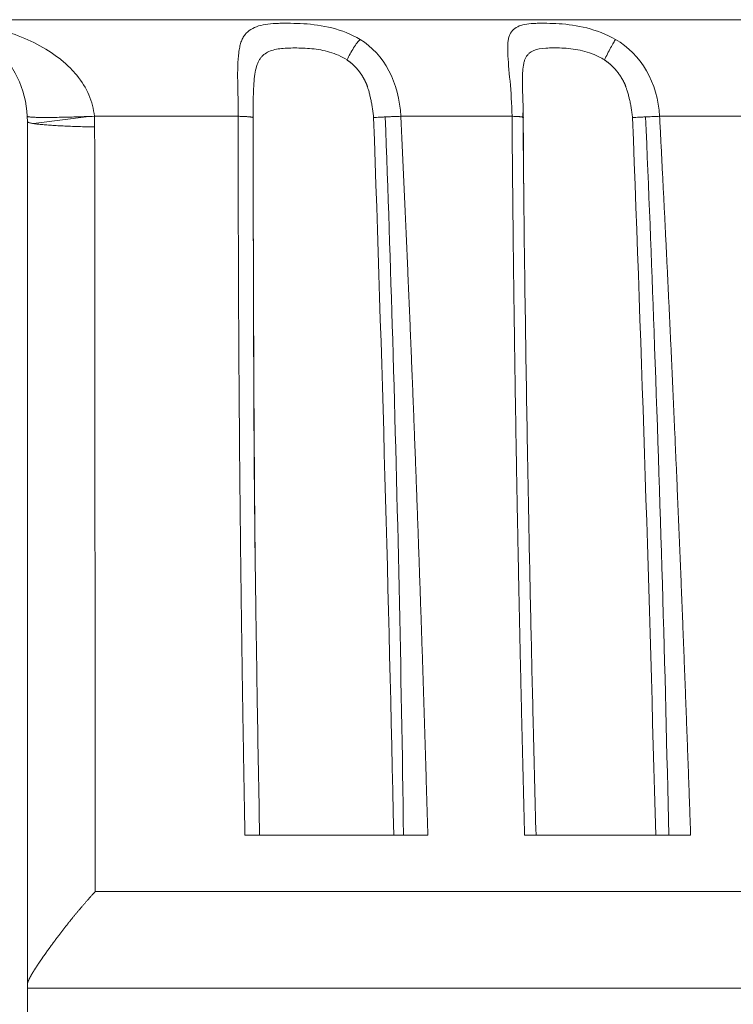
# Model space of a CAD drawing. Header units: millimetres. Extents: x 35469 to 44263, y -24881 to -16268.
# Tile 140 of 231: x 42932 to 42946, y -23827 to -23808. Entities that reach past the tile are written whole.
import ezdxf

# ---------------------------------------------------------------- set-up
doc = ezdxf.new("R2010")
doc.units = ezdxf.units.MM
doc.header["$LTSCALE"] = 0.3175
doc.layers.add('1轮廓实线层', color=7, linetype='Continuous', lineweight=18)

msp = doc.modelspace()

# ---------------------------------------------------------------- linework, layer by layer
at = {"layer": '1轮廓实线层'}
for p, q in [((42931.897, -23809.734), (42931.897, -23831.734)), ((42933.103, -23809.634), (42932.019, -23809.772)), ((42939.757, -23823.734), (42936.167, -23823.734)), ((42944.915, -23823.734), (42941.656, -23823.734)), ((42949.549, -23824.839), (42933.229, -23824.839)), ((42969.897, -23826.734), (42931.897, -23826.734))]:
    msp.add_line(p, q, dxfattribs=at)
msp.add_arc((42929.897, -23809.734), 2, 0, 90, dxfattribs=at)
for points, weights in [([(42957.003, -23807.734), (42957.007, -23807.734), (42944.752, -23807.734), (42929.897, -23807.734)], [0.512411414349, 0.528582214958, 0.652996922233, 0.885655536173]), ([(42933.211, -23809.629), (42932.395, -23809.661), (42931.896, -23809.661), (42931.894, -23809.629)], [0.999999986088, 0.879491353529, 0.879491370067, 1.0000000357]), ([(42931.897, -23809.734), (42931.897, -23809.783), (42932.397, -23809.822), (42933.217, -23809.839)], [1.00000048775, 0.879037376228, 0.879037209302, 0.999999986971]), ([(42936.33, -23809.656), (42936.326, -23809.644), (42936.217, -23809.634), (42936.036, -23809.629)], [0.999993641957, 0.8963839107, 0.896377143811, 0.999973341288]), ([(42941.629, -23809.656), (42941.657, -23809.644), (42941.575, -23809.634), (42941.409, -23809.629)], [0.999993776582, 0.896383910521, 0.896377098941, 0.999973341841])]:
    msp.add_rational_spline(points, weights, degree=3, dxfattribs=at)
for points, knots in [([(42933.211, -23809.629), (42933.199, -23809.487), (42933.125, -23809.205), (42932.925, -23808.881), (42932.709, -23808.649), (42932.585, -23808.542), (42932.387, -23808.389), (42932.241, -23808.296), (42931.929, -23808.133), (42931.596, -23807.991), (42931.234, -23807.892), (42930.677, -23807.773), (42930.286, -23807.734), (42929.897, -23807.734)], [0, 0, 0, 0, 0.125, 0.25, 0.3125, 0.375, 0.375, 0.5, 0.5, 0.625, 0.75, 0.75, 1, 1, 1, 1]), ([(42938.427, -23808.121), (42938.251, -23808.015), (42938.063, -23807.944), (42937.687, -23807.849), (42937.498, -23807.825), (42937.231, -23807.808), (42937.145, -23807.806), (42937.021, -23807.804), (42936.981, -23807.804), (42936.902, -23807.805), (42936.864, -23807.805), (42936.752, -23807.809), (42936.682, -23807.813), (42936.551, -23807.829), (42936.429, -23807.853), (42936.329, -23807.896), (42936.239, -23807.951), (42936.201, -23807.986), (42936.152, -23808.048), (42936.137, -23808.071), (42936.111, -23808.121), (42936.099, -23808.148), (42936.079, -23808.208), (42936.071, -23808.24), (42936.056, -23808.309), (42936.05, -23808.346), (42936.025, -23808.54), (42936.022, -23808.73), (42936.027, -23809.153), (42936.035, -23809.386), (42936.036, -23809.629)], [0, 0, 0, 0, 0.125, 0.125, 0.25, 0.25, 0.3125, 0.3125, 0.34375, 0.34375, 0.375, 0.375, 0.4375, 0.4375, 0.5, 0.5625, 0.5625, 0.625, 0.625, 0.65625, 0.65625, 0.6875, 0.6875, 0.71875, 0.71875, 0.75, 0.75, 0.875, 0.875, 1, 1, 1, 1]), ([(42943.44, -23808.121), (42943.256, -23808.015), (42943.064, -23807.944), (42942.686, -23807.849), (42942.502, -23807.825), (42942.247, -23807.808), (42942.166, -23807.806), (42942.052, -23807.804), (42942.015, -23807.804), (42941.945, -23807.805), (42941.911, -23807.805), (42941.813, -23807.809), (42941.752, -23807.813), (42941.643, -23807.829), (42941.545, -23807.853), (42941.471, -23807.896), (42941.409, -23807.951), (42941.384, -23807.986), (42941.357, -23808.048), (42941.349, -23808.071), (42941.337, -23808.121), (42941.333, -23808.148), (42941.327, -23808.208), (42941.326, -23808.24), (42941.325, -23808.309), (42941.325, -23808.346), (42941.332, -23808.54), (42941.351, -23808.73), (42941.388, -23809.153), (42941.406, -23809.386), (42941.409, -23809.629)], [0, 0, 0, 0, 0.125, 0.125, 0.25, 0.25, 0.3125, 0.3125, 0.34375, 0.34375, 0.375, 0.375, 0.4375, 0.4375, 0.5, 0.5625, 0.5625, 0.625, 0.625, 0.65625, 0.65625, 0.6875, 0.6875, 0.71875, 0.71875, 0.75, 0.75, 0.875, 0.875, 1, 1, 1, 1]), ([(42938.17, -23808.524), (42938.189, -23808.486), (42938.23, -23808.404), (42938.301, -23808.284), (42938.37, -23808.184), (42938.41, -23808.138), (42938.427, -23808.121)], [0, 0, 0, 0, 0.241439, 0.497727, 0.754014, 1, 1, 1, 1]), ([(42943.223, -23808.524), (42943.242, -23808.485), (42943.283, -23808.402), (42943.346, -23808.282), (42943.402, -23808.183), (42943.429, -23808.138), (42943.44, -23808.121)], [0, 0, 0, 0, 0.247694, 0.501896, 0.756099, 1, 1, 1, 1]), ([(42936.33, -23809.656), (42936.33, -23809.494), (42936.329, -23809.338), (42936.336, -23809.05), (42936.344, -23808.919), (42936.37, -23808.749), (42936.381, -23808.697), (42936.402, -23808.627), (42936.409, -23808.605), (42936.427, -23808.564), (42936.436, -23808.545), (42936.457, -23808.509), (42936.468, -23808.493), (42936.492, -23808.463), (42936.505, -23808.449), (42936.547, -23808.411), (42936.578, -23808.389), (42936.68, -23808.336), (42936.761, -23808.316), (42936.895, -23808.298), (42936.942, -23808.294), (42937.041, -23808.29), (42937.092, -23808.289), (42937.197, -23808.289), (42937.252, -23808.29), (42937.364, -23808.294), (42937.421, -23808.298), (42937.595, -23808.315), (42937.713, -23808.335), (42937.829, -23808.37)], [0, 0, 0, 0, 0.125, 0.125, 0.25, 0.25, 0.3125, 0.3125, 0.34375, 0.34375, 0.375, 0.375, 0.40625, 0.40625, 0.4375, 0.4375, 0.5, 0.5, 0.625, 0.625, 0.6875, 0.6875, 0.75, 0.75, 0.8125, 0.8125, 0.875, 0.875, 1, 1, 1, 1]), ([(42941.616, -23808.792), (42941.617, -23808.777), (42941.618, -23808.762), (42941.622, -23808.69), (42941.629, -23808.638), (42941.644, -23808.57), (42941.649, -23808.549), (42941.663, -23808.51), (42941.671, -23808.492), (42941.689, -23808.459), (42941.699, -23808.445), (42941.721, -23808.417), (42941.733, -23808.405), (42941.772, -23808.371), (42941.801, -23808.353), (42941.901, -23808.311), (42941.982, -23808.298), (42942.121, -23808.289), (42942.17, -23808.288), (42942.273, -23808.287), (42942.328, -23808.288), (42942.612, -23808.3), (42942.873, -23808.337), (42943.114, -23808.462)], [0, 0, 0, 0, 0.020208, 0.020208, 0.101857, 0.101857, 0.142682, 0.142682, 0.183507, 0.183507, 0.224331, 0.224331, 0.265156, 0.265156, 0.346805, 0.346805, 0.510104, 0.510104, 0.591753, 0.591753, 0.673403, 0.673403, 1, 1, 1, 1]), ([(42938.17, -23808.524), (42938.174, -23808.527), (42938.183, -23808.532), (42938.195, -23808.541), (42938.207, -23808.549), (42938.218, -23808.558), (42938.23, -23808.566), (42938.241, -23808.575), (42938.252, -23808.584), (42938.263, -23808.593), (42938.273, -23808.602), (42938.283, -23808.612), (42938.294, -23808.621), (42938.304, -23808.63), (42938.313, -23808.64), (42938.323, -23808.65), (42938.332, -23808.659), (42938.342, -23808.669), (42938.351, -23808.679), (42938.359, -23808.689), (42938.368, -23808.699), (42938.377, -23808.709), (42938.385, -23808.719), (42938.393, -23808.729), (42938.401, -23808.739), (42938.409, -23808.749), (42938.416, -23808.759), (42938.424, -23808.769), (42938.431, -23808.78), (42938.438, -23808.79), (42938.445, -23808.8), (42938.452, -23808.81), (42938.459, -23808.82), (42938.465, -23808.831), (42938.471, -23808.841), (42938.478, -23808.851), (42938.484, -23808.861), (42938.489, -23808.871), (42938.495, -23808.881), (42938.501, -23808.891), (42938.506, -23808.901), (42938.512, -23808.911), (42938.517, -23808.921), (42938.522, -23808.931), (42938.527, -23808.941), (42938.532, -23808.951), (42938.536, -23808.961), (42938.541, -23808.97), (42938.545, -23808.978), (42938.549, -23808.988), (42938.554, -23809.001), (42938.56, -23809.017), (42938.567, -23809.036), (42938.574, -23809.058), (42938.582, -23809.084), (42938.592, -23809.115), (42938.602, -23809.151), (42938.612, -23809.19), (42938.621, -23809.228), (42938.63, -23809.264), (42938.638, -23809.302), (42938.647, -23809.343), (42938.655, -23809.386), (42938.663, -23809.43), (42938.67, -23809.474), (42938.676, -23809.519), (42938.682, -23809.564), (42938.687, -23809.609), (42938.69, -23809.64), (42938.692, -23809.655)], [0, 0, 0, 0, 0.011419, 0.022775, 0.034066, 0.045296, 0.056464, 0.067571, 0.078618, 0.089605, 0.100533, 0.111401, 0.122209, 0.132959, 0.143649, 0.154279, 0.16485, 0.17536, 0.185809, 0.196198, 0.206525, 0.21679, 0.226993, 0.237132, 0.247207, 0.257218, 0.267163, 0.277043, 0.286856, 0.296601, 0.306278, 0.315885, 0.325423, 0.33489, 0.344285, 0.353608, 0.362858, 0.372034, 0.381135, 0.39016, 0.399108, 0.40798, 0.416773, 0.425487, 0.434121, 0.442675, 0.451148, 0.459538, 0.465447, 0.473762, 0.484496, 0.497664, 0.513281, 0.531366, 0.551938, 0.57502, 0.607337, 0.63847, 0.66841, 0.697152, 0.724692, 0.758375, 0.792226, 0.826265, 0.860511, 0.894987, 0.929712, 0.964709, 1, 1, 1, 1]), ([(42943.223, -23808.524), (42943.227, -23808.527), (42943.235, -23808.532), (42943.248, -23808.541), (42943.26, -23808.549), (42943.272, -23808.558), (42943.283, -23808.566), (42943.295, -23808.575), (42943.306, -23808.584), (42943.317, -23808.593), (42943.328, -23808.602), (42943.339, -23808.612), (42943.35, -23808.621), (42943.36, -23808.63), (42943.37, -23808.64), (42943.38, -23808.65), (42943.39, -23808.659), (42943.4, -23808.669), (42943.409, -23808.679), (42943.418, -23808.689), (42943.427, -23808.699), (42943.436, -23808.709), (42943.445, -23808.719), (42943.453, -23808.729), (42943.462, -23808.739), (42943.47, -23808.749), (42943.478, -23808.759), (42943.486, -23808.769), (42943.493, -23808.78), (42943.501, -23808.79), (42943.508, -23808.8), (42943.515, -23808.81), (42943.522, -23808.82), (42943.529, -23808.831), (42943.536, -23808.841), (42943.543, -23808.851), (42943.549, -23808.861), (42943.555, -23808.871), (42943.561, -23808.881), (42943.567, -23808.891), (42943.573, -23808.901), (42943.579, -23808.911), (42943.585, -23808.921), (42943.59, -23808.931), (42943.595, -23808.941), (42943.6, -23808.951), (42943.605, -23808.961), (42943.61, -23808.97), (42943.614, -23808.978), (42943.619, -23808.988), (42943.624, -23809.001), (42943.63, -23809.017), (42943.638, -23809.036), (42943.646, -23809.058), (42943.655, -23809.084), (42943.665, -23809.115), (42943.676, -23809.151), (42943.687, -23809.19), (42943.697, -23809.228), (42943.706, -23809.264), (42943.715, -23809.302), (42943.725, -23809.343), (42943.734, -23809.386), (42943.742, -23809.43), (42943.75, -23809.474), (42943.757, -23809.519), (42943.763, -23809.564), (42943.769, -23809.609), (42943.772, -23809.64), (42943.774, -23809.655)], [0, 0, 0, 0, 0.01142, 0.022776, 0.034068, 0.045298, 0.056466, 0.067574, 0.078621, 0.089609, 0.100536, 0.111405, 0.122214, 0.132964, 0.143654, 0.154284, 0.164855, 0.175365, 0.185815, 0.196204, 0.206531, 0.216796, 0.226999, 0.237138, 0.247214, 0.257224, 0.26717, 0.277049, 0.286862, 0.296607, 0.306283, 0.315891, 0.325429, 0.334895, 0.34429, 0.353613, 0.362863, 0.372038, 0.381139, 0.390163, 0.399112, 0.407983, 0.416775, 0.425489, 0.434123, 0.442676, 0.451148, 0.459538, 0.465447, 0.473762, 0.484496, 0.497663, 0.51328, 0.531365, 0.551937, 0.575019, 0.607336, 0.638468, 0.668409, 0.697151, 0.72469, 0.758373, 0.792225, 0.826264, 0.860511, 0.894986, 0.929711, 0.964708, 1, 1, 1, 1]), ([(42941.629, -23809.656), (42941.628, -23809.48), (42941.622, -23809.311), (42941.613, -23809.022), (42941.611, -23808.899), (42941.616, -23808.792)], [0, 0, 0, 0, 0.532978, 0.532978, 1, 1, 1, 1]), ([(42941.88, -23823.734), (42941.861, -23823.013), (42941.827, -23821.687), (42941.786, -23819.903), (42941.756, -23818.503), (42941.728, -23817.103), (42941.696, -23815.293), (42941.656, -23812.689), (42941.633, -23810.691), (42941.623, -23809.561)], [0, 0, 0, 0, 0.152495, 0.280659, 0.377751, 0.44876, 0.577039, 0.760792, 1, 1, 1, 1]), ([(42936.167, -23823.734), (42936.164, -23823.592), (42936.159, -23823.309), (42936.151, -23822.884), (42936.144, -23822.461), (42936.137, -23822.039), (42936.13, -23821.619), (42936.123, -23821.2), (42936.117, -23820.782), (42936.111, -23820.366), (42936.105, -23819.951), (42936.099, -23819.537), (42936.094, -23819.125), (42936.088, -23818.714), (42936.083, -23818.304), (42936.079, -23817.895), (42936.074, -23817.488), (42936.07, -23817.083), (42936.066, -23816.678), (42936.062, -23816.275), (42936.059, -23815.874), (42936.056, -23815.474), (42936.053, -23815.075), (42936.05, -23814.677), (42936.047, -23814.281), (42936.045, -23813.886), (42936.043, -23813.492), (42936.041, -23813.1), (42936.04, -23812.709), (42936.038, -23812.319), (42936.037, -23811.931), (42936.036, -23811.544), (42936.036, -23811.159), (42936.035, -23810.774), (42936.035, -23810.392), (42936.035, -23810.01), (42936.036, -23809.756), (42936.036, -23809.629)], [0, 0, 0, 0, 0.030185, 0.060276, 0.090271, 0.120171, 0.149976, 0.179687, 0.209302, 0.238822, 0.268247, 0.297578, 0.326813, 0.355953, 0.384999, 0.413949, 0.442805, 0.471565, 0.500231, 0.528802, 0.557278, 0.585659, 0.613945, 0.642137, 0.670233, 0.698235, 0.726142, 0.753954, 0.781672, 0.809294, 0.836822, 0.864255, 0.891594, 0.918837, 0.945986, 0.97304, 1, 1, 1, 1]), ([(42939.226, -23809.629), (42939.187, -23809.631), (42939.144, -23809.632), (42939.075, -23809.635), (42939.051, -23809.636), (42939.003, -23809.638), (42938.979, -23809.639), (42938.931, -23809.641), (42938.907, -23809.642), (42938.86, -23809.645), (42938.837, -23809.646), (42938.769, -23809.65), (42938.728, -23809.653), (42938.692, -23809.655)], [0, 0, 0, 0, 0.25, 0.25, 0.375, 0.375, 0.5, 0.5, 0.625, 0.625, 0.75, 0.75, 1, 1, 1, 1]), ([(42938.921, -23809.642), (42938.975, -23811.097), (42939.023, -23812.553), (42939.163, -23817.25), (42939.235, -23820.492), (42939.279, -23823.734)], [0, 0, 0, 0, 0.309754, 0.309754, 1, 1, 1, 1]), ([(42939.226, -23809.629), (42939.232, -23809.756), (42939.244, -23810.01), (42939.262, -23810.392), (42939.279, -23810.774), (42939.297, -23811.159), (42939.314, -23811.544), (42939.332, -23811.931), (42939.349, -23812.319), (42939.365, -23812.709), (42939.382, -23813.1), (42939.399, -23813.492), (42939.415, -23813.886), (42939.431, -23814.281), (42939.447, -23814.677), (42939.463, -23815.074), (42939.479, -23815.473), (42939.494, -23815.874), (42939.51, -23816.275), (42939.525, -23816.678), (42939.54, -23817.083), (42939.555, -23817.488), (42939.569, -23817.895), (42939.584, -23818.304), (42939.598, -23818.713), (42939.612, -23819.125), (42939.626, -23819.537), (42939.64, -23819.951), (42939.654, -23820.366), (42939.667, -23820.782), (42939.681, -23821.2), (42939.694, -23821.619), (42939.707, -23822.039), (42939.719, -23822.461), (42939.732, -23822.884), (42939.744, -23823.309), (42939.753, -23823.592), (42939.757, -23823.734)], [0, 0, 0, 0, 0.026959, 0.054013, 0.081161, 0.108405, 0.135743, 0.163175, 0.190703, 0.218325, 0.246042, 0.273854, 0.301761, 0.329763, 0.357859, 0.386051, 0.414337, 0.442718, 0.471194, 0.499765, 0.52843, 0.557191, 0.586047, 0.614997, 0.644043, 0.673183, 0.702419, 0.731749, 0.761175, 0.790695, 0.820311, 0.850021, 0.879827, 0.909728, 0.939723, 0.969814, 1, 1, 1, 1]), ([(42941.656, -23823.734), (42941.652, -23823.592), (42941.645, -23823.309), (42941.634, -23822.884), (42941.624, -23822.461), (42941.613, -23822.039), (42941.603, -23821.619), (42941.593, -23821.2), (42941.584, -23820.782), (42941.574, -23820.366), (42941.565, -23819.951), (42941.556, -23819.537), (42941.547, -23819.125), (42941.539, -23818.714), (42941.531, -23818.304), (42941.523, -23817.895), (42941.515, -23817.488), (42941.507, -23817.083), (42941.5, -23816.678), (42941.493, -23816.275), (42941.486, -23815.874), (42941.48, -23815.474), (42941.473, -23815.075), (42941.467, -23814.677), (42941.461, -23814.281), (42941.456, -23813.886), (42941.45, -23813.492), (42941.445, -23813.1), (42941.44, -23812.709), (42941.435, -23812.319), (42941.431, -23811.931), (42941.427, -23811.544), (42941.423, -23811.159), (42941.419, -23810.774), (42941.415, -23810.392), (42941.412, -23810.01), (42941.41, -23809.756), (42941.409, -23809.629)], [0, 0, 0, 0, 0.030185, 0.060276, 0.090271, 0.120171, 0.149976, 0.179687, 0.209302, 0.238822, 0.268247, 0.297578, 0.326813, 0.355953, 0.384999, 0.413949, 0.442805, 0.471565, 0.500231, 0.528802, 0.557278, 0.585659, 0.613945, 0.642137, 0.670233, 0.698235, 0.726142, 0.753954, 0.781672, 0.809294, 0.836822, 0.864255, 0.891594, 0.918837, 0.945986, 0.97304, 1, 1, 1, 1]), ([(42944.305, -23809.629), (42944.271, -23809.631), (42944.231, -23809.632), (42944.165, -23809.635), (42944.142, -23809.636), (42944.096, -23809.638), (42944.072, -23809.639), (42944.024, -23809.641), (42944, -23809.642), (42943.952, -23809.645), (42943.928, -23809.646), (42943.858, -23809.65), (42943.814, -23809.653), (42943.774, -23809.655)], [0, 0, 0, 0, 0.25, 0.25, 0.375, 0.375, 0.5, 0.5, 0.625, 0.625, 0.75, 0.75, 1, 1, 1, 1]), ([(42944.031, -23809.641), (42944.091, -23811.045), (42944.146, -23812.45), (42944.317, -23817.148), (42944.415, -23820.441), (42944.486, -23823.734)], [0, 0, 0, 0, 0.298938, 0.298938, 1, 1, 1, 1]), ([(42944.305, -23809.629), (42944.312, -23809.756), (42944.325, -23810.01), (42944.345, -23810.392), (42944.364, -23810.774), (42944.384, -23811.159), (42944.403, -23811.544), (42944.422, -23811.931), (42944.441, -23812.319), (42944.46, -23812.709), (42944.479, -23813.1), (42944.497, -23813.492), (42944.516, -23813.886), (42944.534, -23814.281), (42944.552, -23814.677), (42944.57, -23815.074), (42944.588, -23815.473), (42944.606, -23815.874), (42944.623, -23816.275), (42944.641, -23816.678), (42944.658, -23817.083), (42944.675, -23817.488), (42944.692, -23817.895), (42944.709, -23818.304), (42944.726, -23818.713), (42944.742, -23819.125), (42944.759, -23819.537), (42944.775, -23819.951), (42944.791, -23820.366), (42944.807, -23820.782), (42944.823, -23821.2), (42944.839, -23821.619), (42944.854, -23822.039), (42944.87, -23822.461), (42944.885, -23822.884), (42944.9, -23823.309), (42944.91, -23823.592), (42944.915, -23823.734)], [0, 0, 0, 0, 0.026959, 0.054013, 0.081161, 0.108405, 0.135743, 0.163175, 0.190703, 0.218325, 0.246042, 0.273854, 0.301761, 0.329763, 0.357859, 0.386051, 0.414337, 0.442718, 0.471194, 0.499765, 0.52843, 0.557191, 0.586047, 0.614997, 0.644043, 0.673183, 0.702419, 0.731749, 0.761175, 0.790695, 0.820311, 0.850021, 0.879827, 0.909728, 0.939723, 0.969814, 1, 1, 1, 1]), ([(42933.217, -23809.839), (42933.218, -23811.495), (42933.221, -23814.818), (42933.225, -23819.818), (42933.228, -23823.162), (42933.229, -23824.839)], [0, 0, 0, 0, 0.331225, 0.664559, 1, 1, 1, 1]), ([(42936.455, -23823.734), (42936.439, -23822.874), (42936.411, -23821.321), (42936.38, -23819.273), (42936.357, -23817.561), (42936.343, -23815.771), (42936.335, -23813.454), (42936.33, -23811.658), (42936.329, -23810.635)], [0, 0, 0, 0, 0.196742, 0.355497, 0.468845, 0.588394, 0.765462, 1, 1, 1, 1]), ([(42933.229, -23824.839), (42933.223, -23824.846), (42933.209, -23824.861), (42933.189, -23824.882), (42933.17, -23824.904), (42933.15, -23824.926), (42933.131, -23824.947), (42933.112, -23824.969), (42933.093, -23824.99), (42933.074, -23825.012), (42933.055, -23825.033), (42933.037, -23825.054), (42933.019, -23825.075), (42933.001, -23825.096), (42932.983, -23825.116), (42932.965, -23825.137), (42932.948, -23825.158), (42932.93, -23825.178), (42932.913, -23825.199), (42932.896, -23825.219), (42932.879, -23825.239), (42932.863, -23825.259), (42932.846, -23825.279), (42932.83, -23825.298), (42932.814, -23825.318), (42932.798, -23825.338), (42932.782, -23825.357), (42932.766, -23825.376), (42932.751, -23825.395), (42932.736, -23825.414), (42932.72, -23825.433), (42932.706, -23825.452), (42932.691, -23825.471), (42932.676, -23825.489), (42932.662, -23825.507), (42932.647, -23825.526), (42932.633, -23825.544), (42932.619, -23825.562), (42932.605, -23825.579), (42932.592, -23825.597), (42932.578, -23825.614), (42932.565, -23825.632), (42932.551, -23825.649), (42932.538, -23825.666), (42932.525, -23825.683), (42932.513, -23825.7), (42932.5, -23825.716), (42932.488, -23825.733), (42932.475, -23825.749), (42932.463, -23825.766), (42932.451, -23825.782), (42932.439, -23825.797), (42932.427, -23825.813), (42932.416, -23825.829), (42932.404, -23825.844), (42932.393, -23825.86), (42932.382, -23825.875), (42932.371, -23825.89), (42932.36, -23825.905), (42932.349, -23825.919), (42932.339, -23825.934), (42932.328, -23825.948), (42932.318, -23825.963), (42932.308, -23825.977), (42932.298, -23825.991), (42932.288, -23826.004), (42932.278, -23826.018), (42932.268, -23826.032), (42932.259, -23826.045), (42932.25, -23826.058), (42932.24, -23826.071), (42932.231, -23826.084), (42932.222, -23826.097), (42932.213, -23826.109), (42932.205, -23826.122), (42932.196, -23826.134), (42932.188, -23826.146), (42932.179, -23826.158), (42932.171, -23826.17), (42932.163, -23826.182), (42932.155, -23826.193), (42932.147, -23826.205), (42932.14, -23826.216), (42932.132, -23826.227), (42932.125, -23826.238), (42932.118, -23826.249), (42932.11, -23826.26), (42932.103, -23826.27), (42932.096, -23826.281), (42932.09, -23826.291), (42932.083, -23826.301), (42932.076, -23826.311), (42932.07, -23826.321), (42932.064, -23826.33), (42932.058, -23826.34), (42932.052, -23826.349), (42932.046, -23826.358), (42932.04, -23826.368), (42932.034, -23826.377), (42932.029, -23826.385), (42932.023, -23826.394), (42932.018, -23826.403), (42932.013, -23826.411), (42932.007, -23826.419), (42932.002, -23826.428), (42931.998, -23826.436), (42931.993, -23826.443), (42931.988, -23826.451), (42931.984, -23826.459), (42931.979, -23826.466), (42931.975, -23826.474), (42931.971, -23826.481), (42931.967, -23826.488), (42931.963, -23826.495), (42931.959, -23826.502), (42931.955, -23826.509), (42931.952, -23826.515), (42931.948, -23826.522), (42931.945, -23826.528), (42931.942, -23826.534), (42931.939, -23826.541), (42931.936, -23826.547), (42931.933, -23826.553), (42931.93, -23826.558), (42931.927, -23826.564), (42931.925, -23826.57), (42931.922, -23826.575), (42931.92, -23826.58), (42931.918, -23826.585), (42931.916, -23826.591), (42931.914, -23826.596), (42931.912, -23826.6), (42931.91, -23826.605), (42931.908, -23826.61), (42931.907, -23826.614), (42931.905, -23826.619), (42931.904, -23826.623), (42931.903, -23826.628), (42931.902, -23826.632), (42931.901, -23826.636), (42931.9, -23826.64), (42931.899, -23826.644), (42931.898, -23826.647), (42931.898, -23826.651), (42931.897, -23826.655), (42931.897, -23826.658), (42931.897, -23826.661), (42931.897, -23826.664), (42931.897, -23826.665)], [0, 0, 0, 0, 0.009796, 0.019549, 0.02926, 0.038929, 0.048555, 0.058139, 0.06768, 0.07718, 0.086636, 0.096051, 0.105424, 0.114754, 0.124043, 0.133289, 0.142493, 0.151656, 0.160776, 0.169855, 0.178892, 0.187887, 0.19684, 0.205751, 0.214621, 0.223449, 0.232235, 0.24098, 0.249683, 0.258345, 0.266965, 0.275543, 0.28408, 0.292576, 0.30103, 0.309443, 0.317815, 0.326145, 0.334435, 0.342682, 0.350889, 0.359055, 0.367179, 0.375262, 0.383304, 0.391305, 0.399265, 0.407184, 0.415062, 0.4229, 0.430696, 0.438451, 0.446166, 0.453839, 0.461472, 0.469064, 0.476616, 0.484127, 0.491597, 0.499026, 0.506415, 0.513764, 0.521071, 0.528339, 0.535566, 0.542752, 0.549898, 0.557004, 0.564069, 0.571094, 0.578079, 0.585024, 0.591928, 0.598793, 0.605617, 0.612401, 0.619145, 0.62585, 0.632514, 0.639139, 0.645723, 0.652268, 0.658773, 0.665239, 0.671665, 0.678051, 0.684398, 0.690705, 0.696973, 0.703201, 0.70939, 0.71554, 0.721651, 0.727722, 0.733755, 0.739748, 0.745703, 0.751618, 0.757495, 0.763333, 0.769132, 0.774893, 0.780615, 0.786299, 0.791945, 0.797552, 0.803121, 0.808652, 0.814145, 0.8196, 0.825017, 0.830396, 0.835738, 0.841042, 0.846309, 0.851539, 0.856731, 0.861886, 0.867004, 0.872086, 0.87713, 0.882138, 0.88711, 0.892045, 0.896944, 0.901807, 0.906634, 0.911425, 0.91618, 0.9209, 0.925585, 0.930235, 0.934849, 0.939429, 0.943974, 0.948485, 0.952961, 0.957404, 0.961812, 0.966187, 0.970528, 0.974836, 0.979112, 0.983354, 0.987564, 0.991741, 0.995886, 1, 1, 1, 1])]:
    msp.add_open_spline(points, degree=3, knots=knots, dxfattribs=at)
for points in [[(42939.226, -23809.629), (42939.198, -23808.976), (42938.897, -23808.404), (42938.427, -23808.121)], [(42944.305, -23809.629), (42944.274, -23808.976), (42943.933, -23808.404), (42943.44, -23808.121)], [(42937.829, -23808.37), (42937.947, -23808.404), (42938.063, -23808.453), (42938.17, -23808.524)], [(42943.114, -23808.462), (42943.151, -23808.481), (42943.187, -23808.501), (42943.223, -23808.524)], [(42936.036, -23809.629), (42935.11, -23809.629), (42934.167, -23809.629), (42933.211, -23809.629)], [(42933.211, -23809.629), (42933.215, -23809.699), (42933.217, -23809.769), (42933.217, -23809.839)], [(42936.329, -23810.215), (42936.329, -23810.029), (42936.329, -23809.842), (42936.33, -23809.656)], [(42938.692, -23809.655), (42938.859, -23814.348), (42938.987, -23819.041), (42939.088, -23823.734)], [(42941.409, -23809.629), (42940.696, -23809.629), (42939.968, -23809.629), (42939.226, -23809.629)], [(42941.638, -23810.991), (42941.635, -23810.546), (42941.632, -23810.101), (42941.629, -23809.656)], [(42943.774, -23809.655), (42943.957, -23814.348), (42944.106, -23819.041), (42944.229, -23823.734)], [(42946.252, -23809.629), (42945.622, -23809.629), (42944.972, -23809.629), (42944.305, -23809.629)], [(42936.33, -23810.717), (42936.329, -23810.55), (42936.329, -23810.383), (42936.329, -23810.215)], [(42936.367, -23818.336), (42936.344, -23815.796), (42936.331, -23813.256), (42936.33, -23810.717)]]:
    msp.add_open_spline(points, degree=3, dxfattribs=at)

doc.saveas('drawing.dxf')
